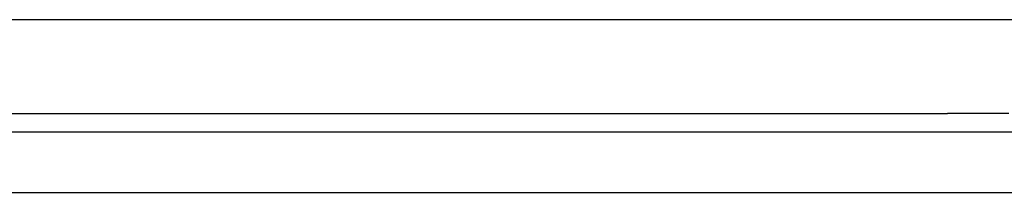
# Model space of a CAD drawing. Header units: inches. Extents: x 28 to 747, y 82 to 346.
# Tile 65 of 246: x 97.918 to 99.539, y 336.253 to 336.537. Entities that reach past the tile are written whole.
import ezdxf

# ---------------------------------------------------------------- set-up
doc = ezdxf.new("R2010")
doc.units = ezdxf.units.IN
doc.header["$MEASUREMENT"] = 0
doc.layers.add('Visible Edges(ANSI)', color=7, linetype='Continuous', lineweight=25)
doc.layers.add('Visible Tangent Edges(ANSI)', color=7, linetype='Continuous', lineweight=25)

msp = doc.modelspace()

# ---------------------------------------------------------------- linework, layer by layer
at = {"layer": 'Visible Edges(ANSI)'}
for p, q in [((100.2466, 336.5374), (28.6416, 336.5374)), ((100.3451, 336.3519), (28.5431, 336.3519))]:
    msp.add_line(p, q, dxfattribs=at)
at = {"layer": 'Visible Tangent Edges(ANSI)'}
for p, q in [((29.3412, 336.3829), (99.4459, 336.3829)), ((99.5469, 336.3829), (99.4459, 336.3829)), ((28.5431, 336.2529), (100.3451, 336.2529))]:
    msp.add_line(p, q, dxfattribs=at)

doc.saveas('drawing.dxf')
